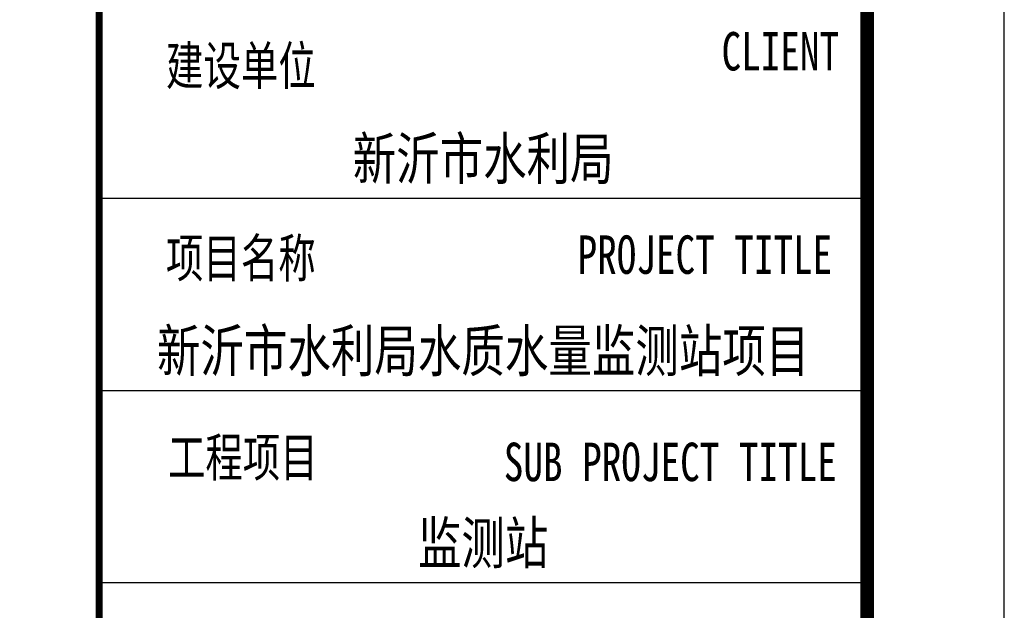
# Model space of a CAD drawing. Extents: x 427948 to 764348, y 274849 to 601549.
# Tile 201 of 212: x 757169 to 764348, y 518647 to 522950. Entities that reach past the tile are written whole.
import ezdxf
from ezdxf.enums import TextEntityAlignment as Align

# ---------------------------------------------------------------- set-up
doc = ezdxf.new("R2010")
doc.units = 0
doc.header["$LTSCALE"] = 1000
doc.header["$MEASUREMENT"] = 0
doc.layers.get('0').update_dxf_attribs({"linetype": 'CONTINUOUS'})
doc.layers.add('PUB_TITLE', color=4, linetype='CONTINUOUS')
doc.layers.add('TK', color=7, linetype='CONTINUOUS')
doc.styles.add('-宋体', font='txt', dxfattribs={"width": 0.8})
doc.styles.add('TKHZ1', font='txt', dxfattribs={"width": 0.8})

# ---------------------------------------------------------------- blocks, each defined once
blk = doc.blocks.new('24')
at = {"color": 4}
blk.add_line((-1110888.9, 145318.9), (-1110888.9, 202718.9), dxfattribs=at)
at = {"layer": 'PUB_TITLE'}
for p, q in [((-1110888.9, 145318.9), (-1110888.9, 202718.9)), ((-1116488.9, 153518.9), (-1110888.9, 153518.9)), ((-1116488.9, 152118.9), (-1110888.9, 152118.9)), ((-1116488.9, 150718.9), (-1110888.9, 150718.9))]:
    blk.add_line(p, q, dxfattribs=at)
at = {"layer": 'PUB_TITLE', "linetype": 'Continuous'}
blk.add_lwpolyline([(-1193988.9, 144318.9), (-1109888.9, 144318.9), (-1109888.9, 203718.9), (-1193988.9, 203718.9)], close=True, dxfattribs=at)
at = {"layer": 'PUB_TITLE', "linetype": 'Continuous', "const_width": 100}
blk.add_lwpolyline([(-1191488.9, 145318.9), (-1110888.9, 145318.9), (-1110888.9, 202718.9), (-1191488.9, 202718.9)], close=True, dxfattribs=at)
at = {"layer": 'PUB_TITLE', "const_width": 50}
blk.add_lwpolyline([(-1116488.9, 145318.9), (-1116488.9, 202718.9)], dxfattribs=at)
at = {"layer": 'PUB_TITLE', "linetype": 'Continuous', "const_width": 80}
blk.add_lwpolyline([(-1110888.9, 145318.9), (-1110888.9, 202718.9)], dxfattribs=at)
at = {"layer": 'TK', "style": '-宋体', "width": 0.75}
for s, p in [('CLIENT', (-1111950.6, 154449.3, 0)), ('建设单位', (-1116000.7, 154343.9)), ('项目名称', (-1116001.3, 152942.3)), ('PROJECT TITLE', (-1113000.5, 152967.6, 0))]:
    blk.add_text(s, height=280, dxfattribs=at).set_placement(p)
at = {"layer": 'TK', "style": 'TKHZ1', "width": 0.8}
for s, p in [('新沂市水利局', (-1113688.9, 153654.9)), ('新沂市水利局水质水量监测站项目', (-1113688.9, 152254.9)), ('监测站', (-1113688.9, 150854.9))]:
    blk.add_text(s, height=304.92, dxfattribs=at).set_placement(p, align=Align.CENTER)
at = {"layer": 'TK', "style": '-宋体', "width": 0.75}
for s, p in [('工程项目', (-1115441.1, 151633.1)), ('SUB PROJECT TITLE', (-1112324.2, 151597.6))]:
    blk.add_text(s, height=280, dxfattribs=at).set_placement(p, align=Align.MIDDLE)

msp = doc.modelspace()

# ---------------------------------------------------------------- block references
msp.add_blockref('24', (1874236.9, 368130.5))

doc.saveas('drawing.dxf')
